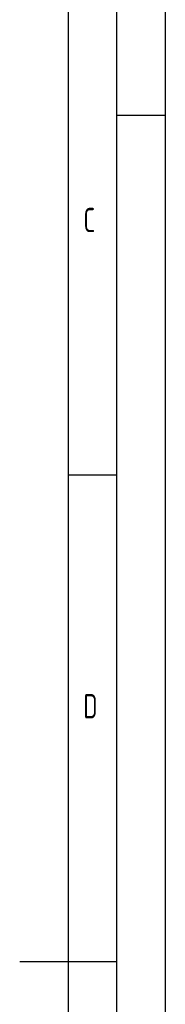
# Model space of a CAD drawing. Header units: millimetres. Extents: x 0 to 5940, y 0 to 4200.
# Tile 53 of 54: x 5790 to 5940, y 2056 to 3069. Entities that reach past the tile are written whole.
import ezdxf

# ---------------------------------------------------------------- set-up
doc = ezdxf.new("R2010")
doc.units = ezdxf.units.MM
doc.header["$LTSCALE"] = 50
doc.layers.get('0').update_dxf_attribs({"linetype": 'CONTINUOUS'})
doc.layers.add('KSB-BLATTRAND', color=2, linetype='CONTINUOUS')
doc.styles.get("Standard").update_dxf_attribs({"font": 'ISOCP.SHX'})

# ---------------------------------------------------------------- blocks, each defined once
blk = doc.blocks.new('Rahmen_A2')
at = {"color": 1, "ltscale": 150}
for p, q in [((594, 420), (594, 0)), ((584, 410), (584, 5))]:
    blk.add_line(p, q, dxfattribs=at)
at = {"layer": 'KSB-BLATTRAND'}
for p, q in [((589, 5), (589, 415)), ((594, 297), (589, 297)), ((589, 260), (584, 260)), ((579, 210), (589, 210))]:
    blk.add_line(p, q, dxfattribs=at)
at = {"layer": 'KSB-BLATTRAND', "width": 0.75}
for s, p in [('C', (585.5625, 285)), ('D', (585.5625, 235))]:
    blk.add_text(s, height=2.5, dxfattribs=at).set_placement(p)

msp = doc.modelspace()

# ---------------------------------------------------------------- block references
at = {"layer": 'KSB-BLATTRAND', "xscale": 10, "yscale": 10, "zscale": 10}
msp.add_blockref('Rahmen_A2', (0, 0), dxfattribs=at)

doc.saveas('drawing.dxf')
